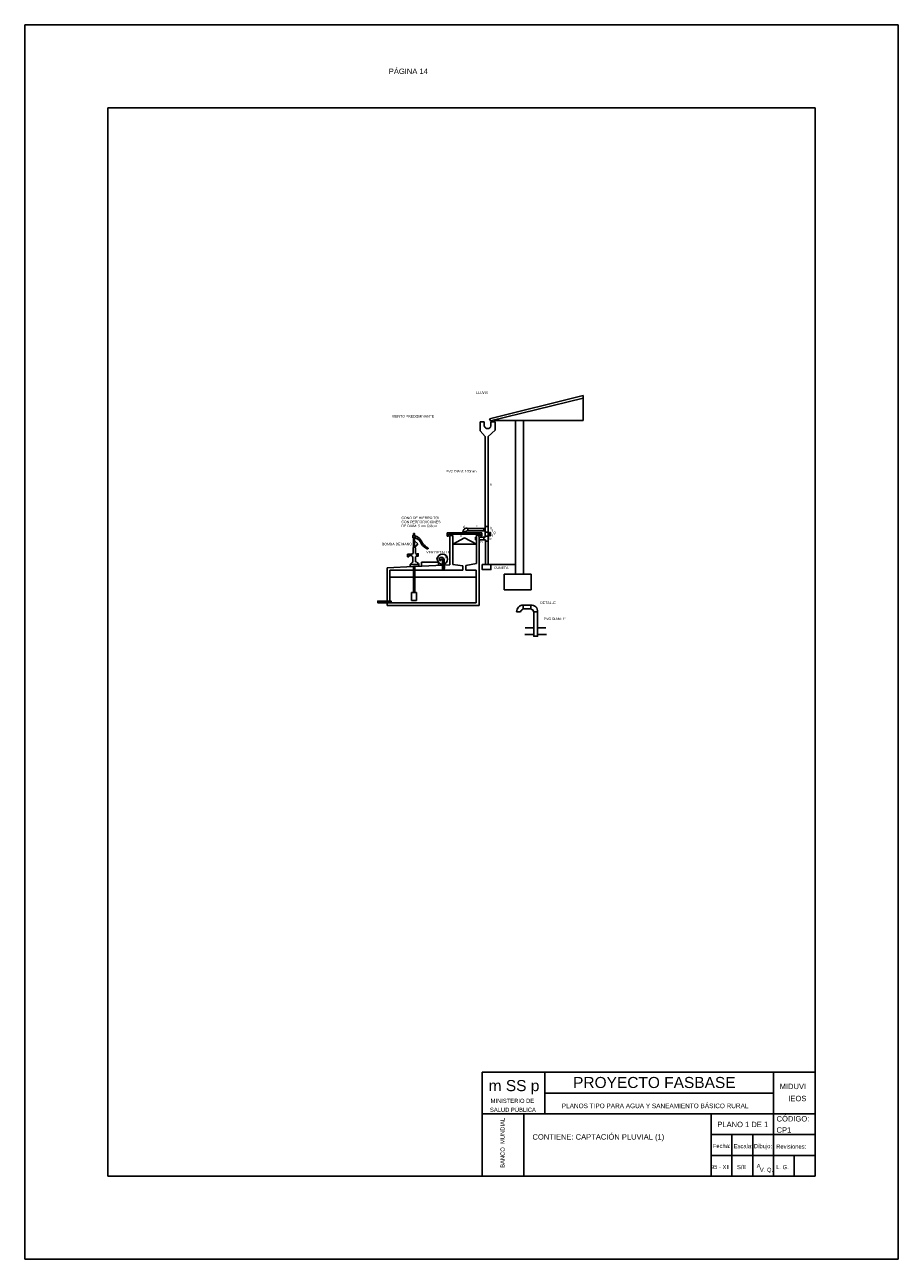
# Model space of a CAD drawing. Header units: metres. Extents: x 2029 to 4131, y 3282 to 4383.
# Tile 16 of 26: x 2362 to 2383, y 4353 to 4383. Entities that reach past the tile are written whole.
import ezdxf
from ezdxf.enums import TextEntityAlignment as Align

# ---------------------------------------------------------------- set-up
doc = ezdxf.new("R2010")
doc.units = ezdxf.units.M
for name, color, linetype in [('Dibujo', 7, 'Continuous'), ('Plano', 1, 'Continuous'), ('Texto', 170, 'Continuous')]:
    doc.layers.add(name, color=color, linetype=linetype)
doc.styles.add('Annotative', font='arial.ttf')
doc.styles.get("Standard").update_dxf_attribs({"font": 'arial.ttf'})

msp = doc.modelspace()

# ---------------------------------------------------------------- linework, layer by layer
at = {"layer": 'Dibujo', "color": 0, "linetype": 'ByBlock'}
for p, q in [((2362.19, 4382.965), (2383.19, 4382.965)), ((2362.19, 4353.265), (2362.19, 4382.965)), ((2362.19, 4382.965), (2365.19, 4382.965)), ((2362.19, 4382.965), (2364.69, 4382.965)), ((2383.19, 4382.965), (2383.19, 4353.265)), ((2364.19, 4380.965), (2364.19, 4355.265)), ((2381.19, 4380.965), (2364.19, 4380.965)), ((2381.19, 4380.965), (2381.19, 4355.265)), ((2373.19, 4357.765), (2373.19, 4355.265)), ((2381.19, 4357.765), (2373.19, 4357.765)), ((2374.69, 4357.765), (2374.69, 4356.765)), ((2380.19, 4355.265), (2380.19, 4357.765)), ((2380.19, 4357.265), (2374.69, 4357.265)), ((2381.19, 4356.765), (2373.19, 4356.765)), ((2374.19, 4356.765), (2374.19, 4355.265)), ((2374.19, 4355.265), (2374.19, 4356.765)), ((2378.69, 4355.265), (2378.69, 4356.765)), ((2381.19, 4356.265), (2378.69, 4356.265)), ((2379.19, 4355.265), (2379.19, 4356.265)), ((2379.69, 4355.265), (2379.69, 4356.265)), ((2381.19, 4355.765), (2378.69, 4355.765)), ((2380.69, 4355.265), (2380.69, 4355.765)), ((2381.19, 4355.265), (2364.19, 4355.265)), ((2383.19, 4353.265), (2362.19, 4353.265))]:
    msp.add_line(p, q, dxfattribs=at)
at = {"layer": 'Plano'}
for p, q in [((2375.613, 4374.042), (2373.367, 4373.48)), ((2373.386, 4373.433), (2375.613, 4373.98)), ((2375.613, 4373.442), (2375.613, 4374.042)), ((2373.14, 4373.192), (2373.14, 4373.413)), ((2373.14, 4373.413), (2373.237, 4373.413)), ((2373.237, 4373.313), (2373.237, 4373.413)), ((2373.367, 4373.48), (2373.386, 4373.433)), ((2373.496, 4373.413), (2373.397, 4373.413)), ((2373.397, 4373.413), (2373.397, 4373.313)), ((2373.471, 4373.442), (2373.471, 4373.454)), ((2374.178, 4373.442), (2373.471, 4373.442)), ((2373.496, 4373.212), (2373.496, 4373.413)), ((2373.988, 4369.978), (2373.988, 4373.442)), ((2374.178, 4369.748), (2374.178, 4373.442)), ((2374.178, 4373.442), (2375.613, 4373.442)), ((2373.261, 4373.056), (2373.14, 4373.192)), ((2373.261, 4370.849), (2373.261, 4373.056)), ((2373.328, 4373.056), (2373.496, 4373.212)), ((2373.328, 4373.056), (2373.328, 4369.978)), ((2372.343, 4370.663), (2372.343, 4370.745)), ((2372.343, 4370.745), (2373.183, 4370.745)), ((2372.379, 4370.663), (2372.343, 4370.663)), ((2373.144, 4370.712), (2372.379, 4370.712)), ((2372.379, 4370.712), (2372.379, 4370.663)), ((2372.486, 4370.681), (2372.409, 4370.681)), ((2372.409, 4370.681), (2372.409, 4369.973)), ((2372.486, 4369.983), (2372.486, 4370.681)), ((2372.842, 4370.849), (2373.261, 4370.849)), ((2372.844, 4370.793), (2373.261, 4370.793)), ((2373.105, 4370.682), (2373.051, 4370.682)), ((2373.051, 4370.682), (2373.051, 4370.005)), ((2373.105, 4370.655), (2373.105, 4370.682)), ((2373.112, 4370.655), (2373.105, 4370.655)), ((2373.112, 4368.994), (2373.112, 4370.655)), ((2373.144, 4370.667), (2373.144, 4370.712)), ((2373.183, 4370.667), (2373.144, 4370.667)), ((2373.183, 4370.745), (2373.183, 4370.667)), ((2373.261, 4370.89), (2373.328, 4370.89)), ((2373.261, 4370.793), (2373.261, 4370.634)), ((2373.261, 4370.66), (2373.328, 4370.66)), ((2371.537, 4370.396), (2371.525, 4370.369)), ((2371.525, 4370.245), (2371.525, 4370.369)), ((2371.563, 4370.396), (2371.537, 4370.396)), ((2371.637, 4370.473), (2371.563, 4370.552)), ((2371.586, 4370.372), (2371.563, 4370.396)), ((2371.572, 4370.386), (2371.637, 4370.473)), ((2371.586, 4370.241), (2371.586, 4370.372)), ((2372.486, 4370.465), (2372.762, 4370.621)), ((2373.051, 4370.465), (2372.486, 4370.465)), ((2372.762, 4370.621), (2373.051, 4370.465)), ((2373.261, 4370.634), (2373.112, 4370.634)), ((2373.112, 4370.577), (2373.266, 4370.577)), ((2373.227, 4370.634), (2373.227, 4370.577)), ((2373.266, 4370.577), (2373.266, 4369.978)), ((2373.266, 4370.542), (2373.328, 4370.542)), ((2371.493, 4370.23), (2371.393, 4370.23)), ((2371.393, 4370.23), (2371.393, 4370.164)), ((2371.393, 4370.164), (2371.421, 4370.164)), ((2371.421, 4370.164), (2371.421, 4370.193)), ((2371.421, 4370.193), (2371.487, 4370.193)), ((2371.523, 4370.038), (2371.523, 4370.167)), ((2371.588, 4370.042), (2371.588, 4370.168)), ((2372.159, 4370.077), (2372.159, 4370.125)), ((2372.191, 4370.077), (2372.159, 4370.077)), ((2371.536, 4369.931), (2370.906, 4369.901)), ((2370.906, 4369.901), (2370.906, 4368.994)), ((2370.969, 4369.06), (2370.969, 4369.847)), ((2370.969, 4369.847), (2372.724, 4369.847)), ((2371.459, 4369.981), (2371.459, 4369.928)), ((2371.459, 4369.981), (2371.667, 4369.981)), ((2371.536, 4369.925), (2371.536, 4369.931)), ((2372.409, 4369.973), (2371.565, 4369.933)), ((2371.565, 4369.925), (2371.565, 4369.933)), ((2371.667, 4369.981), (2371.667, 4369.938)), ((2371.731, 4369.938), (2371.731, 4370.033)), ((2371.731, 4370.033), (2372.137, 4370.033)), ((2372.137, 4370.033), (2372.137, 4369.96)), ((2372.724, 4369.945), (2372.486, 4369.983)), ((2372.724, 4369.847), (2372.724, 4369.945)), ((2373.051, 4370.005), (2372.796, 4369.959)), ((2372.796, 4369.959), (2372.796, 4369.847)), ((2372.796, 4369.847), (2373.045, 4369.847)), ((2373.045, 4369.847), (2373.045, 4369.06)), ((2373.266, 4369.978), (2373.988, 4369.978)), ((2373.988, 4369.978), (2373.988, 4369.748)), ((2370.969, 4369.672), (2373.045, 4369.672)), ((2373.988, 4369.748), (2373.714, 4369.748)), ((2373.714, 4369.748), (2373.714, 4369.373)), ((2374.367, 4369.748), (2373.988, 4369.748)), ((2374.367, 4369.373), (2374.367, 4369.748)), ((2373.714, 4369.373), (2374.367, 4369.373)), ((2370.906, 4368.994), (2373.112, 4368.994)), ((2373.045, 4369.06), (2370.969, 4369.06)), ((2374.015, 4368.84), (2374.11, 4368.84)), ((2374.427, 4368.845), (2374.519, 4368.845)), ((2374.427, 4368.298), (2374.213, 4368.298)), ((2374.427, 4368.453), (2374.22, 4368.453)), ((2374.519, 4368.453), (2374.718, 4368.453)), ((2374.519, 4368.298), (2374.731, 4368.298))]:
    msp.add_line(p, q, dxfattribs=at)
for points in [[(2371.518, 4370.624), (2371.576, 4370.624), (2371.576, 4370.67), (2371.518, 4370.67)], [(2371.537, 4370.67), (2371.563, 4370.67), (2371.563, 4370.725), (2371.537, 4370.725)], [(2372.722, 4370.745), (2372.795, 4370.745), (2372.795, 4370.765), (2372.722, 4370.765)], [(2372.722, 4370.745), (2372.795, 4370.745), (2372.795, 4370.712), (2372.722, 4370.712)], [(2373.227, 4370.793), (2372.842, 4370.793), (2372.842, 4370.849), (2373.227, 4370.849)], [(2373.261, 4370.89), (2373.328, 4370.89), (2373.328, 4370.754), (2373.261, 4370.754)], [(2373.363, 4370.726), (2373.328, 4370.726), (2373.328, 4370.705), (2373.363, 4370.705)], [(2373.363, 4370.752), (2373.384, 4370.752), (2373.384, 4370.672), (2373.363, 4370.672)], [(2371.537, 4370.396), (2371.563, 4370.396), (2371.563, 4370.624), (2371.537, 4370.624)], [(2373.051, 4370.634), (2373.027, 4370.634), (2373.027, 4370.577), (2373.051, 4370.577)], [(2371.623, 4370.183), (2371.649, 4370.183), (2371.649, 4370.237), (2371.623, 4370.237)], [(2372.234, 4369.847), (2372.274, 4369.847), (2372.274, 4370.098), (2372.234, 4370.098)], [(2371.536, 4369.303), (2371.565, 4369.303), (2371.565, 4369.933), (2371.536, 4369.931)], [(2373.188, 4369.978), (2373.399, 4369.978), (2373.399, 4369.857), (2373.188, 4369.857)], [(2371.491, 4369.303), (2371.607, 4369.303), (2371.607, 4369.116), (2371.491, 4369.116)], [(2370.997, 4369.06), (2370.679, 4369.06), (2370.679, 4369.1), (2370.997, 4369.1)], [(2374.176, 4369.001), (2374.36, 4369.001), (2374.36, 4368.91), (2374.176, 4368.91)], [(2374.427, 4368.845), (2374.519, 4368.845), (2374.519, 4368.252), (2374.427, 4368.252)]]:
    msp.add_lwpolyline(points, close=True, dxfattribs=at)
msp.add_circle((2372.231, 4370.109), 0.123, dxfattribs=at)
for centre, radius, start, end in [((2373.317, 4373.331), 0.0821, 192.5728, 347.4272), ((2371.478, 4370.398), 0.289, 19.504, 70.1136), ((2372.82, 4370.754), 0.0979, 77.0457, 173.5086), ((2372.834, 4370.753), 0.0413, 76.6528, 164.1062), ((2371.49, 4370.389), 0.251, 19.2892, 69.7488), ((2372.026, 4370.692), 0.372, 216.2246, 244.7093), ((2372.085, 4370.736), 0.412, 215.8871, 241.9356), ((2371.873, 4370.373), 0.0183, 254.2295, 358.6139), ((2371.524, 4370.206), 0.0391, 88.8013, 268.8013), ((2371.587, 4370.205), 0.0364, 271.4907, 91.4907), ((2372.211, 4370.09), 0.0634, 7.4117, 145.9934), ((2372.215, 4370.082), 0.0247, 39.849, 192.4467), ((2371.563, 4369.928), 0.117, 109.6714, 153.0798), ((2371.563, 4369.928), 0.117, 26.9202, 77.5716), ((2374.173, 4368.843), 0.158, 88.8353, 181.0947), ((2374.203, 4368.819), 0.0945, 106.1742, 167.566), ((2374.377, 4368.859), 0.143, 354.0886, 97.1694), ((2374.336, 4368.819), 0.0939, 15.6008, 75.5344)]:
    msp.add_arc(centre, radius, start, end, dxfattribs=at)

# ---------------------------------------------------------------- texts
at = {"layer": 'Dibujo', "color": 0, "linetype": 'ByBlock'}
for s, height, p in [('PROYECTO FASBASE', 0.26624, (2375.373, 4357.386)), ('m SS p', 0.2662, (2373.343, 4357.311)), ('PLANOS TIPO PARA AGUA Y SANEAMIENTO BÁSICO RURAL', 0.11076, (2375.101, 4356.901))]:
    msp.add_text(s, height=height, dxfattribs=at).set_placement(p)
at = {"layer": 'Dibujo', "color": 0, "linetype": 'ByBlock', "style": 'Annotative'}
for s, p in [('MIDUVI', (2380.339, 4357.36)), ('IEOS', (2380.547, 4357.069)), ('CÓDIGO:', (2380.265, 4356.581)), ('PLANO 1 DE 1', (2378.841, 4356.445)), ('CP1', (2380.264, 4356.311)), ('CONTIENE: CAPTACIÓN PLUVIAL (1)', (2374.396, 4356.145))]:
    msp.add_text(s, height=0.13, dxfattribs=at).set_placement(p)
at = {"layer": 'Dibujo', "color": 0, "linetype": 'ByBlock'}
for s, p in [('MINISTERIO DE', (2373.914, 4357.028)), ('SALUD PÚBLICA', (2373.926, 4356.812)), ('Fecha:', (2378.945, 4355.943)), ('Escala:', (2379.462, 4355.938)), ('Dibujo:', (2379.938, 4355.938)), ('Revisiones:', (2380.616, 4355.927)), ('95 - XII', (2378.912, 4355.436)), ('S/E', (2379.425, 4355.434)), ('A', (2379.833, 4355.461)), ('L. G. ', (2380.425, 4355.434)), ('V. Q.', (2380.021, 4355.368))]:
    msp.add_text(s, height=0.1, dxfattribs=at).set_placement(p, align=Align.CENTER)
msp.add_text('BANCO  MUNDIAL', height=0.1, rotation=90, dxfattribs=at).set_placement((2373.727, 4356.067), align=Align.CENTER)
at = {"layer": 'Dibujo', "color": 0, "linetype": 'ByBlock', "insert": (2370.943, 4381.909), "char_height": 0.13, "width": 2.90393, "attachment_point": 1}
msp.add_mtext('PÁGINA 14', dxfattribs=at)
at = {"layer": 'Texto'}
for s, height, p in [('LLUVIA', 0.0602, (2373.041, 4374.085)), ('VIENTO PREDOMINANTE', 0.06021, (2371.017, 4373.514)), ('PVC DIAM: 100mm', 0.06021, (2372.315, 4372.193)), ('a', 0.0602, (2373.37, 4371.88)), ('CONO DE HIERRO TOL', 0.06021, (2371.247, 4371.071)), ('CON PERFORACIONES', 0.06021, (2371.247, 4370.974)), ('DE DIAM: 5mm C/8cm', 0.06021, (2371.247, 4370.878)), ('c', 0.0602, (2372.657, 4370.642)), ('d', 0.0602, (2372.72, 4370.859)), ('c', 0.0602, (2373.039, 4370.887)), ('b', 0.0602, (2373.383, 4370.826)), ('f', 0.0602, (2373.416, 4370.762)), ('f', 0.0602, (2373.418, 4370.642)), ('g', 0.0602, (2373.46, 4370.724)), ('BOMBA DE MANO', 0.06021, (2370.779, 4370.441)), ('h', 0.0602, (2373.147, 4370.5)), ('b', 0.0602, (2373.362, 4370.57)), ('VER DETALLE', 0.06021, (2371.844, 4370.245)), ('k', 0.0602, (2372.074, 4370.099)), ('k', 0.0602, (2372.296, 4370.131)), ('i', 0.0602, (2373.342, 4370.211)), ('j', 0.0602, (2372.302, 4369.894)), ('CUNETA', 0.0602, (2373.472, 4369.87)), ('DETALLE', 0.0602, (2374.584, 4369.031)), ('PVC DIAM: 1"', 0.06021, (2374.669, 4368.642))]:
    msp.add_text(s, height=height, dxfattribs=at).set_placement(p)

doc.saveas('drawing.dxf')
